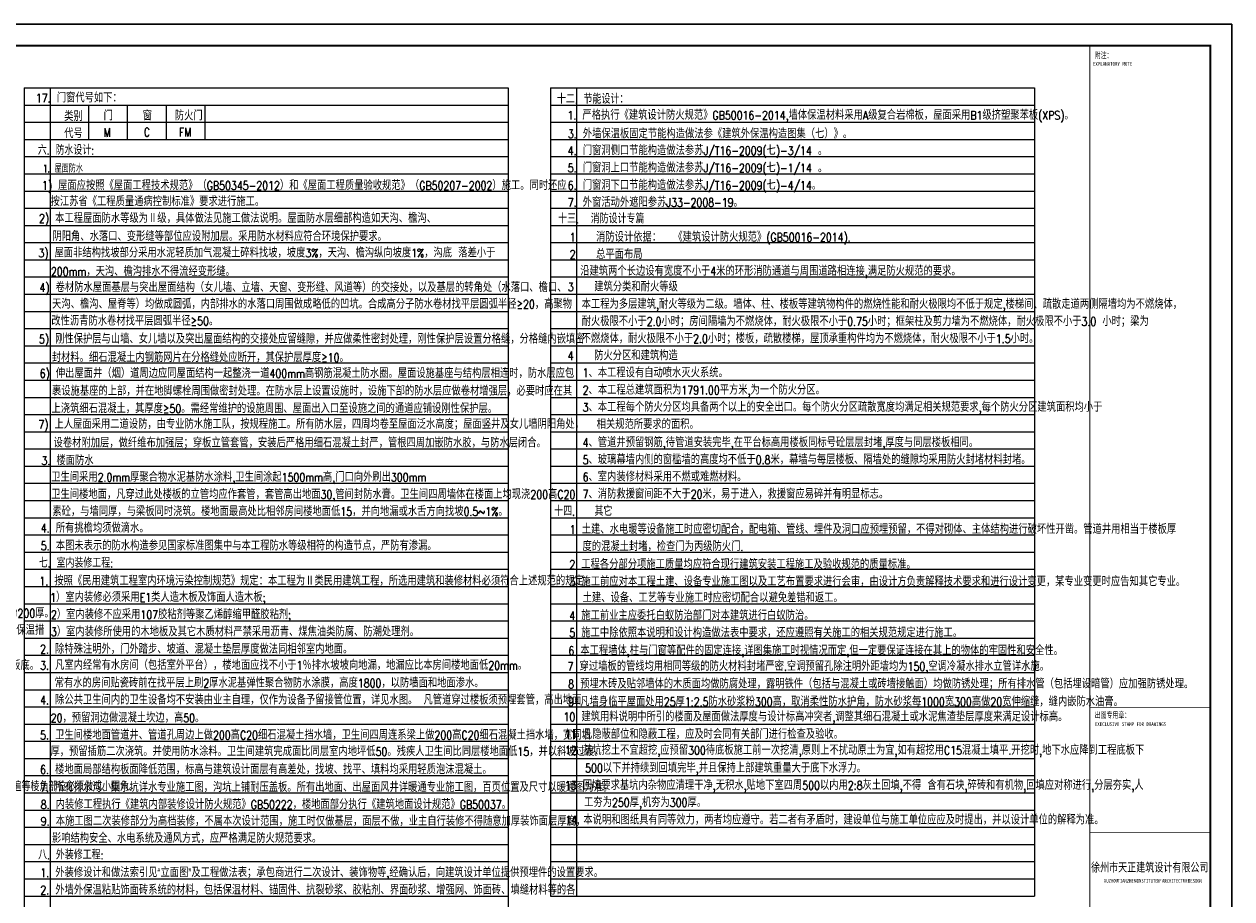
# Model space of a CAD drawing. Header units: inches. Extents: x 224620 to 3435104, y 247406 to 993300.
# Tile 107 of 110: x 278743 to 334909, y 857795 to 898492. Entities that reach past the tile are written whole.
import ezdxf
from ezdxf.enums import TextEntityAlignment as Align

# ---------------------------------------------------------------- set-up
doc = ezdxf.new("R2010")
doc.units = ezdxf.units.IN
doc.header["$MEASUREMENT"] = 0
for name, color, linetype in [('PUB_TEXT', 7, 'Continuous'), ('PUB_TITLE', 4, 'Continuous'), ('SHEET_TEXT', 3, 'Continuous'), ('TK', 7, 'Continuous'), ('细线', 135, 'Continuous')]:
    doc.layers.add(name, color=color, linetype=linetype)
doc.styles.add('-宋体', font='txt', dxfattribs={"width": 0.8})
doc.styles.add('STYLE2', font='txt.shx', dxfattribs={"bigfont": 'hztxt.shx'})
doc.styles.add('TKHZ1', font='txt', dxfattribs={"width": 0.8})
doc.styles.add('黑体', font='simhei.ttf')

# ---------------------------------------------------------------- blocks, each defined once
blk = doc.blocks.new('wrtgtg')
at = {"color": 4}
blk.add_line((7804, -4841), (7804, 52559), dxfattribs=at)
at = {"layer": 'PUB_TITLE'}
for p, q in [((-75296, 53559), (8804, 53559)), ((8804, 53559), (8804, -5841)), ((2204, 52559), (7804, 52559)), ((2204, 52559), (7804, 52559)), ((7804, -4841), (7804, 52559))]:
    blk.add_line(p, q, dxfattribs=at)
blk.add_lwpolyline([(-75296, -5841), (8804, -5841), (8804, 53559), (-75296, 53559)], close=True, dxfattribs=at)
at = {"layer": 'PUB_TITLE', "const_width": 100}
blk.add_lwpolyline([(-72796, -4841), (7804, -4841), (7804, 52559), (-72796, 52559)], close=True, dxfattribs=at)
at = {"layer": 'PUB_TITLE'}
for points, const_width in [([(2204, -4841), (2204, 52559)], 50), ([(2204, 21759), (7804, 21759)], 29.7), ([(2204, 15959), (7804, 15959)], 29.7)]:
    blk.add_lwpolyline(points, dxfattribs=dict(at, const_width=const_width))
at = {"style": '黑体', "width": 0.8}
for s, height, p in [('XUZHOU', 164.3, (2858, 13617)), ('TIANZHENG', 164.3, (3491, 13617)), ('INSTITUTE', 164.3, (4385, 13617)), ('OF', 164.3, (5314, 13617)), ('ARCHITECTURE', 164.29, (5561, 13617)), ('DESIGN', 164.3, (6764, 13617))]:
    blk.add_text(s, height=height, dxfattribs=at).set_placement(p)
at = {"layer": 'SHEET_TEXT', "style": '-宋体', "width": 0.75}
blk.add_text('徐州市天正建筑设计有限公司', height=400, dxfattribs=at).set_placement((4987, 14131), align=Align.CENTER)
at = {"layer": 'TK', "style": 'TKHZ1'}
for s, height, width, p in [('附注：', 280, 0.7, (2431, 51973)), ('出图专用章：', 280, 0.7, (2431, 21279)), ('EXECLUSIVE STAMP FOR DRAWINGS', 175, 0.8, (2431, 20904))]:
    blk.add_text(s, height=height, dxfattribs=dict(at, width=width)).set_placement(p)
at = {"layer": 'TK', "style": 'TKHZ1', "width": 0.8}
blk.add_text('EXPLANATORY NOTE', height=175, dxfattribs=at).set_placement((3257, 51710), align=Align.MIDDLE)

msp = doc.modelspace()

# ---------------------------------------------------------------- linework, layer by layer
at = {"layer": '细线', "color": 4}
for p, q in [((278747.6, 895527.5), (301247.6, 895527.5)), ((279947.6, 895527.5), (279947.6, 841927.5)), ((303223.3, 895527.5), (325723.3, 895527.5)), ((304423.3, 895527.5), (304423.3, 857927.5)), ((278747.6, 894727.5), (301247.6, 894727.5)), ((281740.2, 894727.5), (281740.2, 893127.5)), ((283540, 894727.5), (283540, 893127.5)), ((285339.9, 894727.5), (285339.9, 893127.5)), ((287140, 894727.5), (287140, 893127.5)), ((303223.3, 894727.5), (325723.3, 894727.5)), ((278747.6, 893927.5), (301247.6, 893927.5)), ((303223.3, 893927.5), (325723.3, 893927.5)), ((278747.6, 893127.5), (301247.6, 893127.5)), ((303223.3, 893127.5), (325723.3, 893127.5)), ((278747.6, 892327.5), (301247.6, 892327.5)), ((303223.3, 892327.5), (325723.3, 892327.5)), ((278747.6, 891527.5), (301247.6, 891527.5)), ((303223.3, 891527.5), (325723.3, 891527.5)), ((278747.6, 890727.5), (301247.6, 890727.5)), ((303223.3, 890727.5), (325723.3, 890727.5)), ((278747.6, 889927.5), (301247.6, 889927.5)), ((303223.3, 889927.5), (325723.3, 889927.5)), ((303223.3, 889927.5), (325723.3, 889927.5)), ((278747.6, 889127.5), (301247.6, 889127.5)), ((303223.3, 889127.5), (325723.3, 889127.5)), ((278747.6, 888327.5), (301247.6, 888327.5)), ((303223.3, 888327.5), (325723.3, 888327.5)), ((278747.6, 887527.5), (301247.6, 887527.5)), ((303223.3, 887527.5), (325723.3, 887527.5)), ((278747.6, 886727.5), (301247.6, 886727.5)), ((303223.3, 886727.5), (325723.3, 886727.5)), ((278747.6, 885927.5), (301247.6, 885927.5)), ((303223.3, 885927.5), (325723.3, 885927.5)), ((278747.6, 885127.5), (301247.6, 885127.5)), ((303223.3, 885127.5), (325723.3, 885127.5)), ((278747.6, 884327.5), (301247.6, 884327.5)), ((303223.3, 884327.5), (325723.3, 884327.5)), ((278747.6, 883527.5), (301247.6, 883527.5)), ((303223.3, 883527.5), (325723.3, 883527.5)), ((278747.6, 882727.5), (301247.6, 882727.5)), ((303223.3, 882727.5), (325723.3, 882727.5)), ((278747.6, 881927.5), (301247.6, 881927.5)), ((303223.3, 881927.5), (325723.3, 881927.5)), ((278747.6, 881127.5), (301247.6, 881127.5)), ((303223.3, 881127.5), (325723.3, 881127.5)), ((278747.6, 880327.5), (301247.6, 880327.5)), ((303223.3, 880327.5), (325723.3, 880327.5)), ((278747.6, 879527.5), (301247.6, 879527.5)), ((303223.3, 879527.5), (325723.3, 879527.5)), ((278747.6, 878727.5), (301247.6, 878727.5)), ((303223.3, 878727.5), (325723.3, 878727.5)), ((278747.6, 877927.5), (301247.6, 877927.5)), ((303223.3, 877927.5), (325723.3, 877927.5)), ((278747.6, 877127.5), (301247.6, 877127.5)), ((303223.3, 877127.5), (325723.3, 877127.5)), ((278747.6, 876327.5), (301247.6, 876327.5)), ((303223.3, 876327.5), (325723.3, 876327.5)), ((278747.6, 875527.5), (301247.6, 875527.5)), ((303223.3, 875527.5), (325723.3, 875527.5)), ((278747.6, 874727.5), (301247.6, 874727.5)), ((303223.3, 874727.5), (325723.3, 874727.5)), ((278747.6, 873927.5), (301247.6, 873927.5)), ((303223.3, 873927.5), (325723.3, 873927.5)), ((278747.6, 873127.5), (301247.6, 873127.5)), ((303223.3, 873127.5), (325723.3, 873127.5)), ((278747.6, 872327.5), (301247.6, 872327.5)), ((303223.3, 872327.5), (325723.3, 872327.5)), ((278747.6, 871527.5), (301247.6, 871527.5)), ((303223.3, 871527.5), (325723.3, 871527.5)), ((278747.6, 870727.5), (301247.6, 870727.5)), ((303223.3, 870727.5), (325723.3, 870727.5)), ((278747.6, 869927.5), (301247.6, 869927.5)), ((303223.3, 869927.5), (325723.3, 869927.5)), ((278747.6, 869127.5), (301247.6, 869127.5)), ((303223.3, 869127.5), (325723.3, 869127.5)), ((278747.6, 868327.5), (301247.6, 868327.5)), ((303223.3, 868327.5), (325723.3, 868327.5)), ((278747.6, 867527.5), (301247.6, 867527.5)), ((303223.3, 867527.5), (325723.3, 867527.5)), ((278747.6, 866727.5), (301247.6, 866727.5)), ((303223.3, 866727.5), (325723.3, 866727.5)), ((278747.6, 865927.5), (301247.6, 865927.5)), ((303223.3, 865927.5), (325723.3, 865927.5)), ((278747.6, 865127.5), (301247.6, 865127.5)), ((303223.3, 865127.5), (325723.3, 865127.5)), ((278747.6, 864327.5), (301247.6, 864327.5)), ((303223.3, 864327.5), (325723.3, 864327.5)), ((278747.6, 863527.5), (301247.6, 863527.5)), ((303223.3, 863527.5), (325723.3, 863527.5)), ((278747.6, 862727.5), (301247.6, 862727.5)), ((303223.3, 862727.5), (325723.3, 862727.5)), ((278747.6, 861927.5), (301247.6, 861927.5)), ((303223.3, 861927.5), (325723.3, 861927.5)), ((278747.6, 861127.5), (301247.6, 861127.5)), ((303223.3, 861127.5), (325723.3, 861127.5)), ((278747.6, 860327.5), (301247.6, 860327.5)), ((303223.3, 860327.5), (325723.3, 860327.5)), ((278747.6, 859527.5), (301247.6, 859527.5)), ((303223.3, 859527.5), (325723.3, 859527.5)), ((278747.6, 858727.5), (301247.6, 858727.5)), ((303223.3, 858727.5), (325723.3, 858727.5)), ((278747.6, 857927.5), (301247.6, 857927.5)), ((303223.3, 857927.5), (325723.3, 857927.5))]:
    msp.add_line(p, q, dxfattribs=at)
for points in [[(278747.6, 895527.5), (278747.6, 841927.5)], [(301247.6, 895527.5), (301247.6, 841927.5)], [(303223.3, 895527.5), (303223.3, 857927.5)], [(325723.3, 895527.5), (325723.3, 857927.5)]]:
    msp.add_lwpolyline(points, dxfattribs=at)

# ---------------------------------------------------------------- block references
msp.add_blockref('wrtgtg', (326104.7, 844933))

# ---------------------------------------------------------------- texts
at = {"layer": 'PUB_TEXT', "style": 'STYLE2'}
for s, height, width, p in [('17. 门窗代号如下：', 400, 0.8, (279287.7, 894852.6)), ('\u3000类别', 400, 0.8, (280172.6, 893993.1)), ('门', 400, 0.8, (282438.9, 894023.3)), ('窗', 400, 0.8, (284254.3, 894023.3)), ('防火门', 400, 0.8, (285749.3, 894023.3)), ('1. 严格执行《建筑设计防火规范》GB50016-2014,墙体保温材料采用A级复合岩棉板，屋面采用B1级挤塑聚苯板(XPS)。', 400, 0.8, (304010, 894050.1)), ('\u3000代号', 400, 0.8, (280172.6, 893194.2)), ('M', 400, 0.8, (282442.3, 893251.8)), ('C', 400, 0.8, (284308.4, 893261.5)), ('FM', 400, 0.8, (285937, 893261.5)), ('3. 外墙保温板固定节能构造做法参《建筑外保温构造图集（七）》。', 400, 0.8, (304029.2, 893182.7, 1899.9)), ('4. 门窗洞侧口节能构造做法参苏J/T16-2009(七)-3/14 。', 400, 0.8, (304025.1, 892403.3, 1899.9)), ('1. 屋面防水', 350, 0.7, (279623.8, 891594.9)), ('5. 门窗洞上口节能构造做法参苏J/T16-2009(七)-1/14 。', 400, 0.8, (304025.1, 891598.8, 1899.9)), ('1) 屋面应按照《屋面工程技术规范》（GB50345-2012）和《屋面工程质量验收规范》（GB50207-2002）施工。同时还应', 400, 0.8, (279571.4, 890778.5, 122619.5)), ('6. 门窗洞下口节能构造做法参苏J/T16-2009(七)-4/14。', 400, 0.8, (304025.1, 890789.6, 1899.9)), ('按江苏省《工程质量通病控制标准》要求进行施工。', 400, 0.8, (279970.9, 890029.9, 122619.5)), ('7. 外窗活动外遮阳参苏J33-2008-19。', 400, 0.8, (304025.1, 889995.6, 1899.9)), ('2) 本工程屋面防水等级为Ⅱ级，具体做法见施工做法说明。屋面防水层细部构造如天沟、檐沟、', 400, 0.8, (279431.5, 889251.2, 122619.5)), ('阴阳角、水落口、变形缝等部位应设附加层。采用防水材料应符合环境保护要求。', 400, 0.8, (280059.1, 888406.7, 122619.5)), ('1   消防设计依据：  《建筑设计防火规范》(GB50016-2014). ', 400, 0.8, (304114, 888375.6)), ('3) 屋面非结构找坡部分采用水泥轻质加气混凝土碎料找坡，坡度3%%%，天沟、檐沟纵向坡度1%%%，沟底 落差小于', 400, 0.8, (279404.7, 887643.7, 122619.5)), ('2   总平面布局 ', 400, 0.8, (304114, 887575.6)), ('200mm，天沟、檐沟排水不得流经变形缝。', 400, 0.8, (279987, 886779, 122619.5)), ('沿建筑两个长边设有宽度不小于4米的环形消防通道与周围道路相连接,满足防火规范的要求。', 400, 0.8, (304605.6, 886795.8)), ('4) 卷材防水屋面基层与突出屋面结构（女儿墙、立墙、天窗、变形缝、风道等）的交接处，以及基层的转角处（水落口、檐口、', 400, 0.8, (279454.3, 886033.8, 122619.5)), ('3   建筑分类和耐火等级 ', 400, 0.8, (304027.9, 886063.2)), ('天沟、檐沟、屋脊等）均做成圆弧，内部排水的水落口周围做成略低的凹坑。合成高分子防水卷材找平层圆弧半径≥20，高聚物', 400, 0.8, (280042.8, 885258.7, 122619.5)), ('本工程为多层建筑,耐火等级为二级。墙体、柱、楼板等建筑物构件的燃烧性能和耐火极限均不低于规定,楼梯间、疏散走道两侧隔墙均为不燃烧体，', 400, 0.8, (304670.2, 885254.5)), ('改性沥青防水卷材找平层圆弧半径≥50。', 400, 0.8, (280006.2, 884475.2, 122619.5)), ('耐火极限不小于2.0小时；房间隔墙为不燃烧体，耐火极限不小于0.75小时；框架柱及剪力墙为不燃烧体，耐火极限不小于3.0 小时；梁为', 400, 0.8, (304670.2, 884454.5)), ('5) 刚性保护层与山墙、女儿墙以及突出屋面结构的交接处应留缝隙，并应做柔性密封处理，刚性保护层设置分格缝，分格缝内嵌填密', 400, 0.8, (279430.3, 883636.6)), ('不燃烧体，耐火极限不小于2.0小时；楼板，疏散楼梯，屋顶承重构件均为不燃烧体，耐火极限不小于1.5小时。', 400, 0.8, (304670.2, 883654.5)), ('封材料。细石混凝土内钢筋网片在分格缝处应断开，其保护层厚度≥10。', 400, 0.8, (280028.8, 882776.9, 122619.5)), ('4   防火分区和建筑构造', 400, 0.8, (304022.9, 882863.2)), ('6) 伸出屋面井（烟）道周边应同屋面结构一起整浇一道400mm高钢筋混凝土防水圈。屋面设施基座与结构层相连时，防水层应包', 400, 0.8, (279464.7, 882038.2, 122619.5)), ('1、本工程设有自动喷水灭火系统。', 400, 0.8, (304715.3, 882063.2)), ('裹设施基座的上部，并在地脚螺栓周围做密封处理。在防水层上设置设施时，设施下部的防水层应做卷材增强层，必要时应在其', 400, 0.8, (280038.7, 881214.8, 122619.5)), ('2、本工程总建筑面积为1791.00平方米,为一个防火分区。', 400, 0.8, (304715.3, 881263.2)), ('上浇筑细石混凝土，其厚度≥50。需经常维护的设施周围、屋面出入口至设施之间的通道应铺设刚性保护层。', 400, 0.8, (280014.1, 880401.1, 122619.5)), ('3、本工程每个防火分区均具备两个以上的安全出口。每个防火分区疏散宽度均满足相关规范要求,每个防火分区建筑面积均小于', 400, 0.8, (304715.3, 880463.2)), ('7) 上人屋面采用二道设防，由专业防水施工队，按规程施工。所有防水层，四周均卷至屋面泛水高度；屋面竖井及女儿墙阴阳角处，', 400, 0.8, (279401.8, 879670.7, 1624.4)), ('相关规范所要求的面积。', 400, 0.8, (305366.5, 879663.2)), ('设卷材附加层，做纤维布加强层；穿板立管套管，安装后严格用细石混凝土封严，管根四周加嵌防水胶，与防水层闭合。', 400, 0.8, (280109.5, 878802.2, 1624.4)), ('4、管道井预留钢筋,待管道安装完毕,在平台标高用楼板同标号砼层层封堵,厚度与同层楼板相同。  ', 400, 0.8, (304715.3, 878822.6)), ('5、玻璃幕墙内侧的窗槛墙的高度均不低于0.8米，幕墙与每层楼板、隔墙处的缝隙均采用防火封堵材料封堵。 ', 400, 0.8, (304715.3, 878022.6)), ('3. 楼面防水', 400, 0.8, (279546.4, 877981.3)), ('卫生间采用2.0mm厚聚合物水泥基防水涂料,卫生间涂起1500mm高,门口向外刷出300mm', 400, 0.8, (280000.5, 877207.2)), ('6、室内装修材料采用不燃或难燃材料。', 400, 0.8, (304715.3, 877222.6)), ('卫生间楼地面，凡穿过此处楼板的立管均应作套管，套管高出地面30,管间封防水膏。卫生间四周墙体在楼面上均现浇200高C20', 400, 0.8, (280000.5, 876407.2)), ('7、消防救援窗间距不大于20米，易于进入，救援窗应易碎并有明显标志。', 400, 0.8, (304715.3, 876422.6)), ('素砼，与墙同厚，与梁板同时浇筑。楼地面最高处比相邻房间楼地面低15，并向地漏或水舌方向找坡0.5~1%%%。', 400, 0.8, (280054.8, 875614.2)), ('4. 所有挑檐均须做滴水。', 400, 0.8, (279517.2, 874839.9, -6.4)), ('1 土建、水电暖等设备施工时应密切配合，配电箱、管线、埋件及洞口应预埋预留，不得对砌体、主体结构进行破坏性开凿。管道井用相当于楼板厚', 400, 0.8, (304113.9, 874783.3, -2100)), ('5. 本图未表示的防水构造参见国家标准图集中与本工程防水等级相符的构造节点，严防有渗漏。', 400, 0.8, (279517.2, 874018.5, -6.4)), ('度的混凝土封堵，检查门为丙级防火门.', 400, 0.8, (304708.2, 873983.3, -2100)), ('2 工程各分部分项施工质量均应符合现行建筑安装工程施工及验收规范的质量标准。', 400, 0.8, (304095.4, 873150.5, -2100)), ('1. 按照《民用建筑工程室内环境污染控制规范》规定：本工程为Ⅱ类民用建筑工程，所选用建筑和装修材料必须符合上述规范的规定。', 400, 0.8, (279449.6, 872380.6, 120995)), ('3 施工前应对本工程土建、设备专业施工图以及工艺布置要求进行会审，由设计方负责解释技术要求和进行设计变更，某专业变更时应告知其它专业。', 400, 0.8, (304102.7, 872346.7, -2100)), ('1）室内装修必须采用E1类人造木板及饰面人造木板;', 400, 0.8, (279952, 871618.3, 134066.5)), ('土建、设备、工艺等专业施工时应密切配合以避免差错和返工。', 400, 0.8, (304716.4, 871595.9, -2100)), ('2. 外墙填充墙体采用200厚加气混凝土砌块，内隔墙填充墙体采用200（100）厚加气混凝土砌块；图中未注明墙体均为200厚。', 400, 0.8, (255396, 870882.7, 2337.2)), ('2）室内装修不应采用107胶粘剂等聚乙烯醇缩甲醛胶粘剂;', 400, 0.8, (279987.3, 870816.2, 134066.5)), ('4 施工前业主应委托白蚁防治部门对本建筑进行白蚁防治。', 400, 0.8, (304095.4, 870770.1, -2100)), ('建设墙体构造措施除满足相关要求外，墙面满布玻纤网，防止墙面开裂。砌块型号、砌筑砂浆及构造措施详结构。外墙保温措', 400, 0.8, (255916.2, 870086.7, 2337.2)), ('3）室内装修所使用的木地板及其它木质材料严禁采用沥青、煤焦油类防腐、防潮处理剂。', 400, 0.8, (279987.3, 870016.2, 134066.5)), ('5 施工中除依照本说明和设计构造做法表中要求，还应遵照有关施工的相关规范规定进行施工。', 400, 0.8, (304095.4, 869970.1, -2100)), ('2. 除特殊注明外，门外踏步、坡道、混凝土垫层厚度做法同相邻室内地面。', 400, 0.8, (279485.2, 869209.3, 120995)), ('6 本工程墙体,柱与门窗等配件的固定连接,详图集施工时视情况而定,但一定要保证连接在其上的物体的牢固性和安全性。 ', 400, 0.8, (304051.2, 869139, -2100)), ('3. 墙体容重要求、构造、砌筑方法、砌块墙的构造柱，洞口加强和设置的过梁均按结构总说明施工，隔墙均砌至梁底或板底。', 400, 0.8, (255409.1, 868447.5, 433.3)), ('3. 凡室内经常有水房间（包括室外平台），楼地面应找不小于1％排水坡坡向地漏，地漏应比本房间楼地面低20mm。', 400, 0.8, (279485.2, 868457.1, 120995)), ('7 穿过墙板的管线均用相同等级的防火材料封堵严密.空调预留孔除注明外距墙均为150,空调冷凝水排水立管详水施。', 400, 0.8, (304013.7, 868407.8, -2100)), ('常有水的房间贴瓷砖前在找平层上刷2厚水泥基弹性聚合物防水涂膜，高度1800，以防墙面和地面渗水。', 400, 0.8, (280160.9, 867633.8)), ('8 预埋木砖及贴邻墙体的木质面均做防腐处理，露明铁件（包括与混凝土或砖墙接触面）均做防锈处理；所有排水管（包括埋设暗管）应加强防锈处理。', 400, 0.8, (304042.7, 867589.1, -2100)), ('4. 除公共卫生间内的卫生设备均不安装由业主自理，仅作为设备予留接管位置，详见水图。 凡管道穿过楼板须预埋套管，高出地面', 400, 0.8, (279485.2, 866843.2, 120995)), ('9 凡墙身临平屋面处用25厚1:2.5防水砂浆粉300高，取消柔性防水护角，防水砂浆每1000宽300高做20宽伸缩缝，缝内嵌防水油膏。 ', 400, 0.8, (304043.9, 866760.3, 4200)), ('20，预留洞边做混凝土坎边，高50。', 400, 0.8, (279977.1, 866010.8, 120995)), ('10 建筑用料说明中所引的楼面及屋面做法厚度与设计标高冲突者,调整其细石混凝土或水泥焦渣垫层厚度来满足设计标高。 ', 400, 0.8, (303827.7, 866057.9, -2100)), ('5. 卫生间楼地面管道井、管道孔周边上做200高C20细石混凝土挡水墙，卫生间四周连系梁上做200高C20细石混凝土挡水墙，宽同墙', 400, 0.8, (279485.2, 865211.1, 120995)), ('11 凡隐蔽部位和隐蔽工程，应及时会同有关部门进行检查及验收。', 400, 0.8, (303894.3, 865244.6, 4200)), ('12 基坑挖土不宜超挖,应预留300待底板施工前一次挖清,原则上不扰动原土为宜,如有超挖用C15混凝土填平.开挖时,地下水应降到工程底板下', 400, 0.8, (303898.2, 864503.6, 4200)), ('厚，预留插筋二次浇筑。并使用防水涂料。卫生间建筑完成面比同层室内地坪低50。残疾人卫生间比同层楼地面低15，并以斜坡过渡。', 400, 0.8, (279966.6, 864443.8, 120995)), ('6. 楼地面局部结构板面降低范围，标高与建筑设计面层有高差处，找坡、找平、填料均采用轻质泡沫混凝土。', 400, 0.8, (279485.2, 863607.5, 120995)), ('500以下并持续到回填完毕,并且保持上部建筑重量大于底下水浮力。', 400, 0.8, (304833.7, 863673, 4200)), ('13 回填要求基坑内杂物应清理干净,无积水,贴地下室四周500以内用2:8灰土回填,不得 含有石块,碎砖和有机物,回填应对称进行,分层夯实,人', 400, 0.8, (303886.3, 862872.1, -2100)), ('8. 幼儿经常接触的1.30米以下的室外墙面不应小应粗糙，室内墙面宜采用光滑易清洁的材料，墙角、窗台、暖气罩、窗口数遍等棱角部位必须做成小圆角。', 400, 0.77, (255405.9, 862813.4, -2991.6)), ('7. 所有排水沟、集水坑详水专业施工图，沟坑上铺耐压盖板。所有出地面、出屋面风井详暖通专业施工图，百页位置及尺寸以暖通图为准。', 400, 0.8, (279485.2, 862778.9, 120995)), ('8. 内装修工程执行《建筑内部装修设计防火规范》GB50222，楼地面部分执行《建筑地面设计规范》GB50037。', 400, 0.8, (279511.4, 861979.5)), ('工夯为250厚,机夯为300厚。', 400, 0.8, (304784, 862072.1, -2100)), ('9. 本施工图二次装修部分为高档装修，不属本次设计范围，施工时仅做基层，面层不做，业主自行装修不得随意加厚装饰面层厚度，', 400, 0.8, (279515.5, 861203.1)), ('14 本说明和图纸具有同等效力，两者均应遵守。若二者有矛盾时，建设单位与施工单位应应及时提出，并以设计单位的解释为准。 ', 400, 0.8, (303918.3, 861261.4)), ('影响结构安全、水电系统及通风方式，应严格满足防火规范要求。', 400, 0.8, (280032.8, 860406.7)), ('1. 外装修设计和做法索引见“立面图”及工程做法表；承包商进行二次设计、装饰物等,经确认后，向建筑设计单位提供预埋件的设置要求。', 400, 0.8, (279495, 858811.1, -2514.4)), ('2. 外墙外保温粘贴饰面砖系统的材料，包括保温材料、锚固件、抗裂砂浆、胶粘剂、界面砂浆、增强网、饰面砖、填缝材料等的各', 400, 0.8, (279495, 858001.1, -2514.4))]:
    msp.add_text(s, height=height, dxfattribs=dict(at, width=width)).set_placement(p)
at = {"layer": 'PUB_TEXT', "color": 6, "style": 'STYLE2', "width": 0.77}
for s, p in [('十二. 节能设计：', (303523.3, 894799.4, -132.4)), ('六. 防水设计:', (279376.4, 892419.2)), ('十三.  消防设计专篇', (303580.4, 889230.2)), ('十四.   其它', (303395.4, 875620.8, -2100)), ('七. 室内装修工程:', (279427.7, 873212.4)), ('八. 外装修工程:', (279395.4, 859634.3, -2514.4))]:
    msp.add_text(s, height=400, dxfattribs=at).set_placement(p)

doc.saveas('drawing.dxf')
